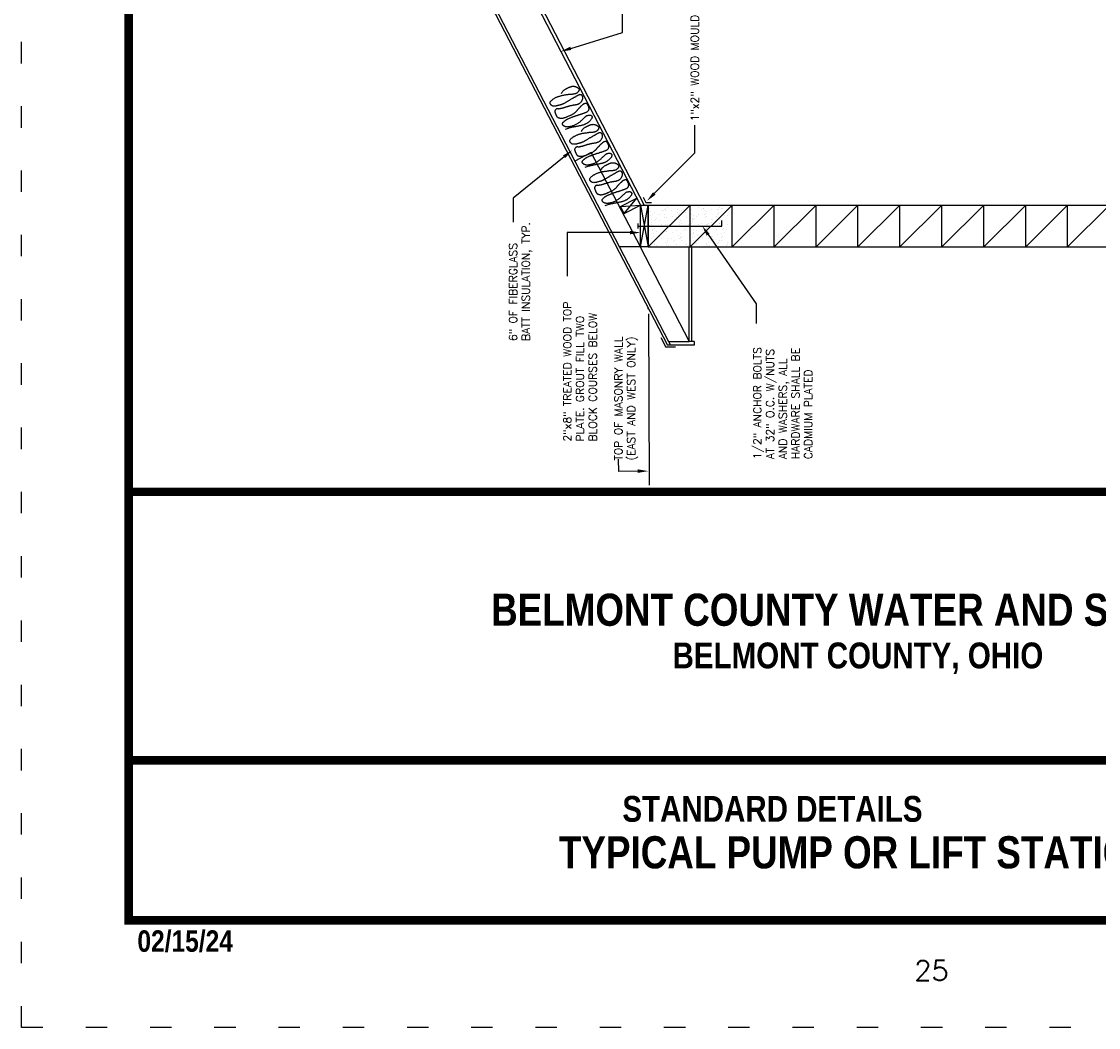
# Model space of a CAD drawing. Header units: feet. Extents: x 56.7 to 65.2, y 29.1 to 40.1.
# Tile 1 of 172: x 56.7 to 61.7, y 29.1 to 33.8. Entities that reach past the tile are written whole.
import ezdxf
from ezdxf.enums import TextEntityAlignment as Align

# ---------------------------------------------------------------- set-up
doc = ezdxf.new("R2010")
doc.units = ezdxf.units.FT
doc.header["$LTSCALE"] = 16
doc.header["$MEASUREMENT"] = 0
for name, pattern in [('D1', [0.08, 0.04, -0.04]), ('DOT2', [0.125, 0, -0.125]), ('HIDDEN2', [0.1875, 0.125, -0.0625])]:
    doc.linetypes.add(name, pattern=pattern)
doc.layers.get('0').update_dxf_attribs({"linetype": 'CONTINUOUS'})
doc.layers.get('DEFPOINTS').update_dxf_attribs({"linetype": 'CONTINUOUS'})
for name, color, linetype in [('BORDER', 7, 'CONTINUOUS'), ('BUILDING', 7, 'CONTINUOUS'), ('CONC-BLK', 14, 'CONTINUOUS'), ('DET', 3, 'CONTINUOUS'), ('DIMENSIONS', 7, 'CONTINUOUS'), ('NOTES', 7, 'CONTINUOUS'), ('TEXT', 7, 'CONTINUOUS'), ('WOOD', 9, 'CONTINUOUS')]:
    doc.layers.add(name, color=color, linetype=linetype)
doc.styles.add('ROMANS', font='ROMANS.shx', dxfattribs={"height": 1.5})
doc.styles.get("Standard").update_dxf_attribs({"font": 'ROMANS', "height": 0.09375})
doc.styles.add('TECHNICAL', font='techb___.ttf')

# ---------------------------------------------------------------- blocks, each defined once
blk = doc.blocks.new('*X7')
at = {"color": 0}
for p, q in [((265.09, 199.11), (265.09, 199.11)), ((265.27, 198.94), (265.27, 198.94)), ((265.41, 197.73), (265.41, 197.73)), ((265.49, 198.16), (265.49, 198.16)), ((265.74, 198.1), (265.74, 198.1)), ((266.14, 198.14), (266.14, 198.14)), ((266.62, 198.66), (266.62, 198.66)), ((267.1, 198.28), (267.1, 198.28)), ((267.62, 198.35), (267.62, 198.35)), ((268.03, 197.76), (268.03, 197.76)), ((268.18, 198.43), (268.18, 198.43)), ((268.43, 198.46), (268.43, 198.46)), ((268.6, 198.16), (268.6, 198.16)), ((269.15, 199.02), (269.15, 199.02)), ((269.32, 198.75), (269.32, 198.75)), ((269.79, 198.64), (269.79, 198.64)), ((270.14, 198.1), (270.14, 198.1)), ((270.31, 198.7), (270.31, 198.7)), ((270.33, 197.94), (270.33, 197.94)), ((270.59, 197.75), (270.59, 197.75)), ((271.12, 198.81), (271.12, 198.81)), ((271.29, 198.44), (271.29, 198.44)), ((271.72, 198.17), (271.72, 198.17)), ((271.94, 198.79), (271.94, 198.79)), ((272.48, 198.99), (272.48, 198.99)), ((273, 199.06), (273, 199.06)), ((265.18, 195.38), (265.18, 195.38)), ((265.33, 195.46), (265.33, 195.46)), ((265.47, 195.8), (265.47, 195.8)), ((265.85, 195.53), (265.85, 195.53)), ((265.87, 195.92), (265.87, 195.92)), ((266.3, 195.65), (266.3, 195.65)), ((266.66, 195.63), (266.66, 195.63)), ((266.68, 196.73), (266.68, 196.73)), ((267.01, 197.19), (267.01, 197.19)), ((267.14, 197.23), (267.14, 197.23)), ((267.32, 197.06), (267.32, 197.06)), ((268.02, 195.81), (268.02, 195.81)), ((268.09, 195.84), (268.09, 195.84)), ((268.19, 196.26), (268.19, 196.26)), ((268.54, 195.88), (268.54, 195.88)), ((268.99, 195.93), (268.99, 195.93)), ((269.18, 195.35), (269.18, 195.35)), ((269.35, 195.99), (269.35, 195.99)), ((269.37, 195.18), (269.37, 195.18)), ((269.38, 196.83), (269.38, 196.83)), ((269.41, 195.66), (269.41, 195.66)), ((270.12, 197.19), (270.12, 197.19)), ((270.65, 195.83), (270.65, 195.83)), ((270.71, 196.17), (270.71, 196.17)), ((271.2, 197.14), (271.2, 197.14)), ((271.23, 196.24), (271.23, 196.24)), ((272, 196.86), (272, 196.86)), ((272.05, 196.34), (272.05, 196.34)), ((272.1, 195.93), (272.1, 195.93)), ((272.19, 196.23), (272.19, 196.23)), ((272.38, 196.06), (272.38, 196.06)), ((272.52, 195.66), (272.52, 195.66)), ((265.54, 193.88), (265.54, 193.88)), ((266.18, 194.47), (266.18, 194.47)), ((266.36, 194.3), (266.36, 194.3)), ((266.68, 193.42), (266.68, 193.42)), ((266.74, 194.8), (266.74, 194.8)), ((267.1, 193.15), (267.1, 193.15)), ((267.23, 193.51), (267.23, 193.51)), ((267.58, 193.17), (267.58, 193.17)), ((267.81, 194.68), (267.81, 194.68)), ((268.15, 193.91), (268.15, 193.91)), ((268.94, 193.35), (268.94, 193.35)), ((269.44, 194.9), (269.44, 194.9)), ((269.46, 193.41), (269.46, 193.41)), ((269.8, 193.42), (269.8, 193.42)), ((270.22, 193.15), (270.22, 193.15)), ((270.24, 194.38), (270.24, 194.38)), ((270.28, 193.52), (270.28, 193.52)), ((270.71, 193.9), (270.71, 193.9)), ((270.93, 194.69), (270.93, 194.69)), ((271.23, 193.47), (271.23, 193.47)), ((271.42, 193.3), (271.42, 193.3)), ((271.63, 193.7), (271.63, 193.7)), ((272.06, 194.93), (272.06, 194.93)), ((272.15, 193.77), (272.15, 193.77)), ((272.91, 193.43), (272.91, 193.43)), ((272.97, 193.88), (272.97, 193.88)), ((265.22, 191.72), (265.22, 191.72)), ((265.41, 191.55), (265.41, 191.55)), ((265.51, 192.17), (265.51, 192.17)), ((265.6, 191.95), (265.6, 191.95)), ((266.25, 192.99), (266.25, 192.99)), ((266.77, 193.06), (266.77, 193.06)), ((266.81, 192.88), (266.81, 192.88)), ((268.22, 191.98), (268.22, 191.98)), ((268.23, 192.59), (268.23, 192.59)), ((268.41, 192.42), (268.41, 192.42)), ((268.62, 192.18), (268.62, 192.18)), ((269.28, 191.63), (269.28, 191.63)), ((269.51, 192.97), (269.51, 192.97)), ((270.78, 191.97), (270.78, 191.97)), ((271.74, 192.19), (271.74, 192.19)), ((272.12, 193.01), (272.12, 193.01)), ((272.19, 191.08), (272.19, 191.08)), ((272.29, 192.5), (272.29, 192.5)), ((272.56, 191.23), (272.56, 191.23)), ((273.08, 191.3), (273.08, 191.3)), ((265.66, 190.02), (265.66, 190.02)), ((265.81, 190.34), (265.81, 190.34)), ((266.28, 190.75), (266.28, 190.75)), ((266.31, 189.67), (266.31, 189.67)), ((266.87, 190.95), (266.87, 190.95)), ((266.93, 189.02), (266.93, 189.02)), ((267.17, 190.52), (267.17, 190.52)), ((267.27, 189.84), (267.27, 189.84)), ((267.46, 189.67), (267.46, 189.67)), ((267.49, 190.91), (267.49, 190.91)), ((267.69, 190.59), (267.69, 190.59)), ((267.91, 190.64), (267.91, 190.64)), ((268.28, 190.06), (268.28, 190.06)), ((268.51, 190.7), (268.51, 190.7)), ((269.43, 189.68), (269.43, 189.68)), ((269.57, 191.05), (269.57, 191.05)), ((269.63, 189.12), (269.63, 189.12)), ((269.86, 190.88), (269.86, 190.88)), ((270.28, 190.72), (270.28, 190.72)), ((270.38, 190.95), (270.38, 190.95)), ((270.46, 190.55), (270.46, 190.55)), ((270.6, 190.92), (270.6, 190.92)), ((270.84, 190.05), (270.84, 190.05)), ((271.03, 190.65), (271.03, 190.65)), ((271.2, 191.05), (271.2, 191.05)), ((271.33, 189.75), (271.33, 189.75)), ((272.25, 189.15), (272.25, 189.15)), ((272.54, 189.68), (272.54, 189.68)), ((265.18, 188.4), (265.18, 188.4)), ((265.32, 187.99), (265.32, 187.99)), ((265.4, 187.7), (265.4, 187.7)), ((265.6, 188.13), (265.6, 188.13)), ((265.73, 188.1), (265.73, 188.1)), ((265.92, 187.77), (265.92, 187.77)), ((266.32, 187.08), (266.32, 187.08)), ((266.74, 187.88), (266.74, 187.88)), ((266.99, 187.1), (266.99, 187.1)), ((267.12, 187.17), (267.12, 187.17)), ((268.09, 188.06), (268.09, 188.06)), ((268.3, 188.41), (268.3, 188.41)), ((268.33, 188.87), (268.33, 188.87)), ((268.34, 188.13), (268.34, 188.13)), ((268.61, 188.12), (268.61, 188.12)), ((268.72, 188.14), (268.72, 188.14)), ((269.32, 187.96), (269.32, 187.96)), ((269.43, 188.23), (269.43, 188.23)), ((269.51, 187.79), (269.51, 187.79)), ((269.7, 187.19), (269.7, 187.19)), ((270.24, 187.17), (270.24, 187.17)), ((270.38, 186.99), (270.38, 186.99)), ((270.79, 188.41), (270.79, 188.41)), ((270.9, 188.12), (270.9, 188.12)), ((271.31, 188.48), (271.31, 188.48)), ((271.41, 188.41), (271.41, 188.41)), ((271.83, 188.14), (271.83, 188.14)), ((272.12, 188.59), (272.12, 188.59)), ((272.31, 187.23), (272.31, 187.23)), ((272.33, 188.84), (272.33, 188.84)), ((272.51, 188.67), (272.51, 188.67)), ((265.79, 186.17), (265.79, 186.17)), ((265.99, 185.9), (265.99, 185.9)), ((266.32, 185.23), (266.32, 185.23)), ((266.41, 185.63), (266.41, 185.63)), ((266.5, 186.91), (266.5, 186.91)), ((266.85, 185.3), (266.85, 185.3)), ((267.06, 185.17), (267.06, 185.17)), ((267.37, 186.12), (267.37, 186.12)), ((267.66, 185.41), (267.66, 185.41)), ((268.36, 185.2), (268.36, 185.2)), ((268.41, 186.2), (268.41, 186.2)), ((268.55, 185.03), (268.55, 185.03)), ((269.02, 185.59), (269.02, 185.59)), ((269.1, 185.9), (269.1, 185.9)), ((269.53, 185.63), (269.53, 185.63)), ((269.54, 185.66), (269.54, 185.66)), ((269.76, 185.27), (269.76, 185.27)), ((270.35, 185.76), (270.35, 185.76)), ((270.96, 186.19), (270.96, 186.19)), ((271.37, 186.08), (271.37, 186.08)), ((271.56, 185.91), (271.56, 185.91)), ((271.71, 185.94), (271.71, 185.94)), ((272.22, 185.91), (272.22, 185.91)), ((272.23, 186.01), (272.23, 186.01)), ((272.38, 185.3), (272.38, 185.3)), ((272.43, 185.12), (272.43, 185.12)), ((272.64, 185.64), (272.64, 185.64)), ((273.04, 186.12), (273.04, 186.12)), ((265.36, 184.33), (265.36, 184.33)), ((265.54, 184.16), (265.54, 184.16)), ((265.85, 184.24), (265.85, 184.24)), ((266.41, 183.36), (266.41, 183.36)), ((266.8, 183.39), (266.8, 183.39)), ((267.93, 184.66), (267.93, 184.66)), ((268.47, 184.28), (268.47, 184.28)), ((269.42, 184.24), (269.42, 184.24)), ((269.82, 183.34), (269.82, 183.34)), ((269.91, 183.4), (269.91, 183.4)), ((270.41, 183.33), (270.41, 183.33)), ((271.03, 184.26), (271.03, 184.26)), ((271.04, 184.67), (271.04, 184.67)), ((271.27, 183.3), (271.27, 183.3)), ((272.44, 183.37), (272.44, 183.37)), ((272.63, 183.47), (272.63, 183.47)), ((273.03, 183.4), (273.03, 183.4))]:
    blk.add_line(p, q, dxfattribs=at)
blk = doc.blocks.new('INS', base_point=(323.61, 210.21))
at = {"layer": 'DET', "color": 3}
blk.add_lwpolyline([(323.68, 210.62), (323.6, 210.57), (323.52, 210.52), (323.45, 210.49), (323.38, 210.47), (323.32, 210.45), (323.26, 210.44), (323.21, 210.44), (323.16, 210.43), (323.12, 210.43), (323.08, 210.43), (323.04, 210.43), (323.01, 210.43), (322.98, 210.43), (322.95, 210.43), (322.91, 210.43), (322.88, 210.43), (322.84, 210.43), (322.8, 210.44), (322.76, 210.44), (322.72, 210.44), (322.68, 210.45), (322.64, 210.45), (322.6, 210.46), (322.56, 210.46), (322.52, 210.47), (322.49, 210.48), (322.46, 210.49), (322.42, 210.5), (322.4, 210.51), (322.37, 210.53), (322.34, 210.54), (322.31, 210.56), (322.29, 210.57), (322.27, 210.59), (322.24, 210.61), (322.22, 210.63), (322.2, 210.65), (322.18, 210.67), (322.17, 210.69), (322.15, 210.71), (322.13, 210.73), (322.12, 210.75), (322.11, 210.76), (322.09, 210.78), (322.08, 210.8), (322.07, 210.82), (322.06, 210.83), (322.05, 210.85), (322.04, 210.87), (322.04, 210.88), (322.03, 210.9), (322.02, 210.91), (322.02, 210.93), (322.01, 210.94), (322.01, 210.95), (322, 210.97), (322, 210.98), (322, 211), (322, 211.01), (322.01, 211.03), (322.01, 211.04), (322.02, 211.05), (322.02, 211.07), (322.03, 211.08), (322.04, 211.1), (322.05, 211.11), (322.07, 211.12), (322.08, 211.14), (322.1, 211.15), (322.11, 211.17), (322.13, 211.18), (322.15, 211.19), (322.18, 211.2), (322.2, 211.21), (322.22, 211.23), (322.25, 211.24), (322.28, 211.24), (322.31, 211.25), (322.33, 211.26), (322.36, 211.26), (322.39, 211.27), (322.42, 211.27), (322.45, 211.27), (322.48, 211.26), (322.51, 211.26), (322.54, 211.25), (322.58, 211.24), (322.61, 211.23), (322.65, 211.22), (322.69, 211.21), (322.73, 211.2), (322.77, 211.18), (322.81, 211.17), (322.85, 211.15), (322.89, 211.13), (322.93, 211.12), (322.96, 211.1), (323, 211.09), (323.04, 211.07), (323.08, 211.05), (323.12, 211.04), (323.16, 211.02), (323.2, 211.01), (323.24, 210.99), (323.29, 210.98), (323.33, 210.96), (323.38, 210.94), (323.43, 210.93), (323.48, 210.91), (323.53, 210.89), (323.58, 210.88), (323.64, 210.86), (323.69, 210.84), (323.75, 210.83), (323.81, 210.81), (323.87, 210.8), (323.92, 210.79), (323.98, 210.78), (324.04, 210.76), (324.1, 210.75), (324.16, 210.75), (324.22, 210.74), (324.28, 210.73), (324.34, 210.73), (324.4, 210.73), (324.46, 210.73), (324.52, 210.73), (324.58, 210.74), (324.64, 210.74), (324.7, 210.75), (324.77, 210.76), (324.83, 210.77), (324.88, 210.79), (324.93, 210.8), (324.98, 210.82), (325.02, 210.84), (325.05, 210.86), (325.07, 210.88), (325.09, 210.9), (325.1, 210.93), (325.1, 210.95), (325.1, 210.97), (325.1, 211), (325.1, 211.02), (325.09, 211.04), (325.08, 211.07), (325.07, 211.09), (325.07, 211.11), (325.06, 211.13), (325.05, 211.15), (325.04, 211.17), (325.03, 211.19), (325.02, 211.2), (325.01, 211.22), (325, 211.24), (324.99, 211.25), (324.97, 211.27), (324.96, 211.28), (324.94, 211.3), (324.91, 211.32), (324.88, 211.33), (324.85, 211.35), (324.81, 211.37), (324.77, 211.38), (324.73, 211.4), (324.68, 211.42), (324.64, 211.43), (324.59, 211.45), (324.55, 211.46), (324.5, 211.47), (324.45, 211.48), (324.41, 211.49), (324.37, 211.5), (324.33, 211.51), (324.29, 211.52), (324.25, 211.53), (324.22, 211.54), (324.19, 211.54), (324.16, 211.55), (324.14, 211.55), (324.11, 211.55), (324.08, 211.56), (324.05, 211.56), (324.02, 211.56), (323.99, 211.56), (323.95, 211.57), (323.91, 211.57), (323.87, 211.57), (323.83, 211.57), (323.79, 211.57), (323.75, 211.56), (323.7, 211.56), (323.66, 211.56), (323.61, 211.56), (323.56, 211.56), (323.52, 211.55), (323.47, 211.55), (323.42, 211.55), (323.36, 211.54), (323.31, 211.54), (323.25, 211.53), (323.19, 211.53), (323.13, 211.53), (323.07, 211.52), (323.01, 211.52), (322.95, 211.52), (322.9, 211.52), (322.85, 211.51), (322.8, 211.51), (322.76, 211.51), (322.72, 211.51), (322.69, 211.51), (322.65, 211.51), (322.62, 211.51), (322.59, 211.51), (322.57, 211.51), (322.54, 211.5), (322.51, 211.5), (322.48, 211.5), (322.45, 211.5), (322.42, 211.5), (322.39, 211.49), (322.37, 211.49), (322.34, 211.49), (322.31, 211.49), (322.29, 211.49), (322.26, 211.5), (322.24, 211.5), (322.21, 211.5), (322.19, 211.51), (322.17, 211.51), (322.15, 211.51), (322.14, 211.52), (322.12, 211.53), (322.11, 211.53), (322.1, 211.54), (322.08, 211.55), (322.07, 211.56), (322.07, 211.58), (322.06, 211.59), (322.05, 211.61), (322.05, 211.63), (322.04, 211.65), (322.04, 211.67), (322.04, 211.7), (322.04, 211.72), (322.04, 211.75), (322.04, 211.78), (322.05, 211.81), (322.06, 211.84), (322.07, 211.87), (322.08, 211.9), (322.1, 211.93), (322.12, 211.96), (322.14, 211.99), (322.16, 212.02), (322.19, 212.05), (322.22, 212.08), (322.25, 212.11), (322.28, 212.14), (322.32, 212.16), (322.35, 212.18), (322.39, 212.2), (322.43, 212.22), (322.47, 212.24), (322.51, 212.25), (322.55, 212.26), (322.59, 212.26), (322.63, 212.27), (322.67, 212.27), (322.71, 212.27), (322.75, 212.26), (322.79, 212.26), (322.83, 212.25), (322.87, 212.25), (322.91, 212.24), (322.95, 212.23), (322.99, 212.21), (323.03, 212.2), (323.07, 212.19), (323.11, 212.17), (323.16, 212.16), (323.2, 212.14), (323.25, 212.13), (323.3, 212.11), (323.35, 212.1), (323.4, 212.08), (323.45, 212.07), (323.51, 212.05), (323.56, 212.04), (323.61, 212.03), (323.66, 212.02), (323.71, 212), (323.76, 212), (323.81, 211.99), (323.86, 211.98), (323.9, 211.97), (323.95, 211.97), (323.99, 211.96), (324.03, 211.95), (324.07, 211.95), (324.11, 211.94), (324.15, 211.94), (324.19, 211.93), (324.22, 211.92), (324.26, 211.91), (324.29, 211.91), (324.32, 211.9), (324.35, 211.89), (324.38, 211.88), (324.41, 211.87), (324.44, 211.86), (324.46, 211.86), (324.49, 211.85), (324.51, 211.84), (324.53, 211.84), (324.55, 211.83), (324.57, 211.82), (324.59, 211.81), (324.61, 211.81), (324.63, 211.79), (324.65, 211.78), (324.66, 211.77), (324.68, 211.76), (324.7, 211.74), (324.72, 211.73), (324.74, 211.73), (324.77, 211.72), (324.79, 211.72), (324.82, 211.72), (324.85, 211.73), (324.88, 211.74), (324.91, 211.75), (324.94, 211.76), (324.96, 211.78), (324.98, 211.79), (325, 211.82), (325.02, 211.84), (325.03, 211.86), (325.05, 211.89), (325.05, 211.91), (325.06, 211.94), (325.07, 211.97), (325.07, 211.99), (325.07, 212.02), (325.08, 212.05), (325.08, 212.07), (325.08, 212.1), (325.08, 212.12), (325.08, 212.15), (325.08, 212.17), (325.09, 212.19), (325.09, 212.22), (325.09, 212.24), (325.09, 212.26), (325.09, 212.28), (325.09, 212.31), (325.09, 212.33), (325.09, 212.35), (325.09, 212.37), (325.09, 212.39), (325.08, 212.41), (325.07, 212.43), (325.06, 212.46), (325.05, 212.48), (325.04, 212.5), (325.02, 212.52), (325.01, 212.54), (324.99, 212.56), (324.97, 212.57), (324.95, 212.59), (324.93, 212.61), (324.91, 212.63), (324.89, 212.65), (324.87, 212.66), (324.84, 212.68), (324.82, 212.69), (324.8, 212.7), (324.77, 212.72), (324.75, 212.73), (324.72, 212.74), (324.69, 212.75), (324.66, 212.76), (324.63, 212.77), (324.6, 212.78), (324.56, 212.78), (324.53, 212.79), (324.49, 212.8), (324.45, 212.8), (324.41, 212.81), (324.37, 212.82), (324.33, 212.82), (324.28, 212.83), (324.24, 212.83), (324.19, 212.84), (324.15, 212.84), (324.1, 212.84), (324.05, 212.85), (324, 212.85), (323.95, 212.85), (323.9, 212.86), (323.85, 212.86), (323.8, 212.86), (323.75, 212.87), (323.7, 212.87), (323.65, 212.87), (323.6, 212.87), (323.56, 212.86), (323.51, 212.86), (323.47, 212.85), (323.43, 212.85), (323.39, 212.84), (323.35, 212.83), (323.31, 212.82), (323.28, 212.81), (323.24, 212.8), (323.21, 212.79), (323.18, 212.78), (323.15, 212.77), (323.12, 212.76), (323.1, 212.75), (323.07, 212.73), (323.05, 212.72), (323.02, 212.71), (323, 212.7), (322.97, 212.69), (322.95, 212.68), (322.92, 212.67), (322.89, 212.66), (322.86, 212.65), (322.83, 212.64), (322.8, 212.63), (322.77, 212.62), (322.74, 212.61), (322.7, 212.6), (322.66, 212.58), (322.63, 212.57), (322.59, 212.56), (322.56, 212.55), (322.53, 212.55), (322.49, 212.54), (322.46, 212.53), (322.44, 212.52), (322.41, 212.51), (322.39, 212.51), (322.36, 212.5), (322.34, 212.49), (322.32, 212.49), (322.31, 212.48), (322.29, 212.48), (322.28, 212.48), (322.26, 212.47), (322.25, 212.47), (322.23, 212.47), (322.22, 212.47), (322.2, 212.47), (322.18, 212.47), (322.15, 212.48), (322.13, 212.48), (322.11, 212.49), (322.08, 212.5), (322.06, 212.51), (322.04, 212.52), (322.02, 212.53), (322.01, 212.55), (322, 212.56), (321.99, 212.58), (321.98, 212.6), (321.98, 212.63), (321.97, 212.65), (321.97, 212.68), (321.97, 212.71), (321.97, 212.74), (321.97, 212.77), (321.97, 212.81), (321.98, 212.84), (321.98, 212.88), (321.98, 212.91), (321.99, 212.94), (321.99, 212.98), (322, 213.01), (322.01, 213.03), (322.01, 213.06), (322.02, 213.08), (322.03, 213.1), (322.04, 213.13), (322.05, 213.15), (322.07, 213.17), (322.08, 213.18), (322.1, 213.2), (322.12, 213.22), (322.14, 213.24), (322.16, 213.25), (322.18, 213.27), (322.21, 213.28), (322.24, 213.29), (322.26, 213.3), (322.29, 213.3), (322.32, 213.31), (322.36, 213.31), (322.39, 213.31), (322.43, 213.31), (322.46, 213.31), (322.5, 213.31), (322.55, 213.3), (322.59, 213.3), (322.63, 213.29), (322.68, 213.28), (322.73, 213.28), (322.78, 213.27), (322.83, 213.26), (322.87, 213.26), (322.92, 213.25), (322.97, 213.24), (323.02, 213.23), (323.06, 213.23), (323.11, 213.22), (323.15, 213.21), (323.2, 213.21), (323.24, 213.2), (323.28, 213.19), (323.32, 213.18), (323.36, 213.18), (323.4, 213.17), (323.45, 213.16), (323.49, 213.16), (323.53, 213.15), (323.57, 213.14), (323.61, 213.13), (323.66, 213.13), (323.7, 213.12), (323.75, 213.11), (323.8, 213.11), (323.85, 213.1), (323.9, 213.1), (323.96, 213.09), (324.01, 213.09), (324.07, 213.08), (324.13, 213.08), (324.19, 213.07), (324.24, 213.07), (324.29, 213.07), (324.34, 213.07), (324.38, 213.07), (324.42, 213.07), (324.45, 213.07), (324.48, 213.07), (324.5, 213.07), (324.52, 213.08), (324.55, 213.08), (324.57, 213.09), (324.59, 213.09), (324.62, 213.1), (324.65, 213.1), (324.68, 213.11), (324.71, 213.11), (324.74, 213.12), (324.77, 213.13), (324.79, 213.13), (324.82, 213.14), (324.84, 213.15), (324.86, 213.16), (324.88, 213.16), (324.9, 213.17), (324.92, 213.18), (324.93, 213.19), (324.94, 213.2), (324.95, 213.21), (324.96, 213.22), (324.97, 213.23), (324.97, 213.25), (324.97, 213.26), (324.97, 213.28), (324.97, 213.29), (324.97, 213.31), (324.96, 213.33), (324.96, 213.36), (324.94, 213.38), (324.93, 213.4), (324.92, 213.43), (324.9, 213.45), (324.89, 213.48), (324.87, 213.5), (324.85, 213.52), (324.84, 213.54), (324.82, 213.56), (324.81, 213.58), (324.79, 213.6), (324.77, 213.61), (324.75, 213.63), (324.73, 213.65), (324.7, 213.66), (324.67, 213.68), (324.63, 213.7), (324.6, 213.71), (324.56, 213.73), (324.51, 213.75), (324.47, 213.76), (324.41, 213.78), (324.36, 213.79), (324.3, 213.81), (324.24, 213.83), (324.18, 213.84), (324.12, 213.85), (324.05, 213.86), (323.98, 213.87), (323.92, 213.88), (323.85, 213.88), (323.78, 213.88), (323.71, 213.88), (323.63, 213.87), (323.56, 213.86), (323.49, 213.85), (323.42, 213.84), (323.35, 213.83), (323.27, 213.81), (323.2, 213.79), (323.13, 213.77), (323.05, 213.75), (322.99, 213.73), (322.92, 213.71), (322.86, 213.69), (322.8, 213.67), (322.75, 213.66), (322.71, 213.64), (322.67, 213.63), (322.64, 213.63), (322.62, 213.62), (322.59, 213.62), (322.57, 213.61), (322.55, 213.61), (322.54, 213.61), (322.52, 213.61), (322.5, 213.61), (322.48, 213.61), (322.46, 213.62), (322.44, 213.62), (322.42, 213.63), (322.4, 213.63), (322.38, 213.64), (322.35, 213.65), (322.33, 213.66), (322.3, 213.67), (322.28, 213.68), (322.25, 213.69), (322.23, 213.7), (322.21, 213.72), (322.19, 213.73), (322.17, 213.75), (322.15, 213.76), (322.14, 213.78), (322.13, 213.8), (322.12, 213.83), (322.11, 213.85), (322.11, 213.87), (322.11, 213.9), (322.11, 213.92), (322.12, 213.95), (322.13, 213.97), (322.15, 214), (322.17, 214.02), (322.19, 214.05), (322.22, 214.08), (322.25, 214.1), (322.29, 214.12), (322.34, 214.14), (322.39, 214.16), (322.44, 214.18), (322.49, 214.2), (322.54, 214.21), (322.59, 214.23), (322.64, 214.24), (322.69, 214.25), (322.73, 214.26), (322.78, 214.26), (322.82, 214.27), (322.86, 214.27), (322.9, 214.27), (322.94, 214.27), (322.98, 214.27), (323.03, 214.27), (323.07, 214.27), (323.12, 214.26), (323.17, 214.25), (323.22, 214.25), (323.27, 214.24), (323.32, 214.23), (323.38, 214.21), (323.43, 214.2), (323.49, 214.19), (323.55, 214.17), (323.61, 214.15), (323.67, 214.14), (323.73, 214.12), (323.79, 214.1), (323.85, 214.08), (323.91, 214.07), (323.96, 214.05), (324.02, 214.03), (324.08, 214.01), (324.14, 214), (324.2, 213.98), (324.26, 213.96), (324.32, 213.95), (324.38, 213.93), (324.44, 213.91), (324.51, 213.9), (324.58, 213.88), (324.66, 213.87), (324.75, 213.85), (324.85, 213.84), (324.96, 213.83)], dxfattribs=at)

msp = doc.modelspace()

# ---------------------------------------------------------------- linework, layer by layer
at = {"layer": 'BORDER', "const_width": 0.04}
msp.add_lwpolyline([(57.1833, 29.6186), (57.1833, 39.6186), (64.6833, 39.6186), (64.6833, 29.6186)], close=True, dxfattribs=at)
for points in [[(57.1833, 31.6186), (64.6833, 31.6186)], [(57.1833, 30.3653), (64.6833, 30.3653)]]:
    msp.add_lwpolyline(points, dxfattribs=at)
at = {"layer": 'BUILDING'}
msp.add_line((57.9877, 35.601), (59.6996, 32.3026), dxfattribs=at)
at = {"layer": 'BUILDING', "color": 4}
msp.add_line((59.5982, 32.9697), (59.6255, 32.9697), dxfattribs=at)
at = {"layer": 'BUILDING', "color": 3}
for p, q in [((59.6102, 32.7616), (59.806, 32.9574)), ((59.806, 32.7616), (60.0018, 32.9574)), ((60.0018, 32.7616), (60.1977, 32.9574)), ((60.1977, 32.7616), (60.3935, 32.9574)), ((60.3935, 32.7616), (60.5893, 32.9574)), ((60.5893, 32.7616), (60.7851, 32.9574)), ((60.7851, 32.7616), (60.981, 32.9574)), ((60.981, 32.7616), (61.1768, 32.9574)), ((61.1768, 32.7616), (61.3726, 32.9574)), ((61.3726, 32.7616), (61.5684, 32.9574)), ((61.5684, 32.7616), (61.7642, 32.9574))]:
    msp.add_line(p, q, dxfattribs=at)
at = {"layer": 'BUILDING', "color": 9}
msp.add_line((59.6691, 32.3389), (59.6918, 32.2935), dxfattribs=at)
at = {"layer": 'BUILDING'}
msp.add_lwpolyline([(59.6102, 32.7616), (59.6102, 32.9574)], dxfattribs=at)
at = {"layer": 'BUILDING', "color": 4}
for points in [[(59.806, 32.7616), (59.806, 32.9574)], [(60.0018, 32.7616), (60.0018, 32.9574)], [(60.1977, 32.7616), (60.1977, 32.9574)], [(60.3935, 32.7616), (60.3935, 32.9574)], [(60.5893, 32.7616), (60.5893, 32.9574)], [(60.7851, 32.7616), (60.7851, 32.9574)], [(60.981, 32.7616), (60.981, 32.9574)], [(61.1768, 32.7616), (61.1768, 32.9574)], [(61.3726, 32.7616), (61.3726, 32.9574)], [(61.5684, 32.7616), (61.5684, 32.9574)], [(59.8249, 32.3026), (59.6996, 32.3026)], [(59.7039, 32.321), (59.7134, 32.3026)], [(59.8249, 32.321), (59.8249, 32.3026)]]:
    msp.add_lwpolyline(points, dxfattribs=at)
at = {"layer": 'BUILDING', "color": 9, "linetype": 'HIDDEN2'}
msp.add_lwpolyline([(59.5612, 32.8595), (59.9529, 32.8595), (59.9529, 32.8852)], dxfattribs=at)
at = {"layer": 'BUILDING', "color": 9}
for points in [[(59.5612, 32.8718), (59.5612, 32.8473)], [(59.7367, 32.2935), (59.6918, 32.2935)]]:
    msp.add_lwpolyline(points, dxfattribs=at)
at = {"layer": 'CONC-BLK', "color": 9}
for points in [[(59.4805, 32.9505), (59.5566, 32.99)], [(59.4974, 32.918), (59.5735, 32.9574)], [(59.7039, 32.321), (59.8004, 32.321)]]:
    msp.add_lwpolyline(points, dxfattribs=at)
at = {"layer": 'CONC-BLK'}
for points in [[(59.6102, 32.9574), (62.9391, 32.9574)], [(59.6102, 32.7616), (62.9391, 32.7616)]]:
    msp.add_lwpolyline(points, dxfattribs=at)
at = {"layer": 'DEFPOINTS', "color": 7, "linetype": 'DOT2', "ltscale": 0.1}
msp.add_lwpolyline([(56.6833, 29.1186), (56.6833, 40.1186), (65.1833, 40.1186), (65.1833, 29.1186)], close=True, dxfattribs=at)
at = {"layer": 'NOTES'}
for p, q in [((59.4889, 33.7628), (59.4889, 33.9281)), ((59.2482, 33.6887), (59.4889, 33.7628)), ((59.8273, 33.2015), (59.8273, 33.3301)), ((59.6381, 33.0115), (59.8273, 33.2015)), ((59.2168, 33.1826), (58.9788, 32.9892)), ((58.9788, 32.9892), (58.9788, 32.8768)), ((59.5245, 32.8289), (59.2319, 32.8289)), ((59.2319, 32.8289), (59.2319, 32.6259)), ((59.8896, 32.8193), (60.1131, 32.4961)), ((60.1131, 32.4961), (60.1131, 32.4043)), ((59.6106, 32.449), (59.6147, 31.6505)), ((59.4722, 31.7141), (59.4705, 31.7705)), ((59.5612, 31.7154), (59.4722, 31.7141))]:
    msp.add_line(p, q, dxfattribs=at)
msp.add_point((59.6102, 32.4749), dxfattribs=at)
for points in [[(59.2506, 33.6809), (59.2458, 33.6965), (59.2014, 33.6743)], [(59.2117, 33.189), (59.2219, 33.1763), (59.2548, 33.2135)], [(59.6439, 33.0057), (59.6323, 33.0172), (59.6036, 32.9768)], [(59.8829, 32.8146), (59.8963, 32.8239), (59.8618, 32.8595)], [(59.5245, 32.837), (59.5245, 32.8207), (59.5735, 32.8289)], [(59.5612, 31.7236), (59.5612, 31.7073), (59.6102, 31.7154)]]:
    msp.add_solid(points, dxfattribs=at)
at = {"layer": 'WOOD'}
for p, q in [((58.011, 35.5827), (59.7039, 32.321)), ((58.2109, 35.5827), (59.5735, 32.9574)), ((58.6097, 34.8476), (59.5907, 32.9574)), ((59.5717, 32.7616), (59.8004, 32.321))]:
    msp.add_line(p, q, dxfattribs=at)
at = {"layer": 'WOOD', "color": 4}
msp.add_line((59.5856, 32.9939), (59.5982, 32.9697), dxfattribs=at)
at = {"layer": 'WOOD', "color": 3, "linetype": 'D1'}
msp.add_lwpolyline([(59.5735, 32.7616), (59.343, 33.2022), (59.267, 33.1627)], dxfattribs=at)
at = {"layer": 'WOOD', "color": 4}
for points in [[(59.4974, 32.918), (59.5566, 32.99)], [(59.4805, 32.9505), (59.5735, 32.9574)], [(59.5735, 32.9574), (59.6102, 32.7616)], [(59.5735, 32.7616), (59.6102, 32.9574)], [(59.8126, 32.321), (59.8126, 32.7616)], [(59.8249, 32.321), (59.8004, 32.321)]]:
    msp.add_lwpolyline(points, dxfattribs=at)
at = {"layer": 'WOOD'}
for points in [[(59.4974, 32.918), (59.4805, 32.9505)], [(59.5735, 32.7616), (59.4752, 32.7616)], [(59.8004, 32.321), (59.8004, 32.7616)]]:
    msp.add_lwpolyline(points, dxfattribs=at)
msp.add_lwpolyline([(59.6102, 32.7616), (59.5735, 32.7616), (59.5735, 32.9574), (59.6102, 32.9574)], close=True, dxfattribs=at)

# ---------------------------------------------------------------- block references
at = {"layer": 'NOTES'}
for name, p, xscale, yscale, zscale, rotation in [('INS', (59.1984, 33.4978), 0.04895557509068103, 0.04895557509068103, 0.04895557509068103, 207.4302266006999), ('INS', (59.2907, 33.3199), 0.04895557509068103, 0.04895557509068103, 0.04895557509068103, 207.4302266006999), ('INS', (59.3837, 33.1409), 0.04895557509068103, 0.04895557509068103, 0.04895557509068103, 207.4302266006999), ('*X7', (64.4882, 26.273), 0.02447778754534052, 0.02447778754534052, 0.02447778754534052, 89.99999999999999)]:
    msp.add_blockref(name, p, dxfattribs=dict(at, xscale=xscale, yscale=yscale, zscale=zscale, rotation=rotation))

# ---------------------------------------------------------------- texts
at = {"layer": 'DIMENSIONS', "style": 'TECHNICAL'}
msp.add_text('02/15/24', height=0.1, dxfattribs=at).set_placement((57.2244, 29.4718))
at = {"layer": 'NOTES', "style": 'ROMANS'}
for s, p in [('1"x2" WOOD MOULDING', (59.8456, 33.3484)), ('BATT INSULATION, TYP.', (59.0566, 32.3226)), ('6" OF FIBERGLASS', (58.9971, 32.3226)), ('2"x8" TREATED WOOD TOP', (59.2502, 31.8536)), ('PLATE. GROUT FILL TWO', (59.3097, 31.8536)), ('BLOCK COURSES BELOW', (59.3691, 31.8536)), ('TOP OF MASONRY WALL', (59.4889, 31.7645)), ('(EAST AND WEST ONLY)', (59.5483, 31.7645)), ('1/2" ANCHOR BOLTS', (60.1376, 31.7712)), ('HARDWARE SHALL BE ', (60.316, 31.7712)), ('AT 32" O.C. W/NUTS', (60.1971, 31.7712)), ('AND WASHERS, ALL', (60.2565, 31.7712)), ('CADMIUM PLATED', (60.3754, 31.7712))]:
    msp.add_text(s, height=0.036717, rotation=90, dxfattribs=at).set_placement(p)
at = {"layer": 'TEXT', "color": 7, "style": 'TECHNICAL'}
for s, p in [('BELMONT COUNTY WATER AND SEWER DISTRICT', (63.1132, 31.0685)), ('TYPICAL PUMP OR LIFT STATION', (61.9895, 29.9361))]:
    msp.add_text(s, height=0.15, dxfattribs=at).set_placement(p, align=Align.MIDDLE_RIGHT)
for s, p in [('BELMONT COUNTY, OHIO', (59.7233, 30.7949)), ('STANDARD DETAILS', (59.489, 30.0787))]:
    msp.add_text(s, height=0.120395, dxfattribs=at).set_placement(p)
at = {"layer": 'TEXT'}
msp.add_text('25', height=0.09375, dxfattribs=at).set_placement((60.8523, 29.3373))

doc.saveas('drawing.dxf')
